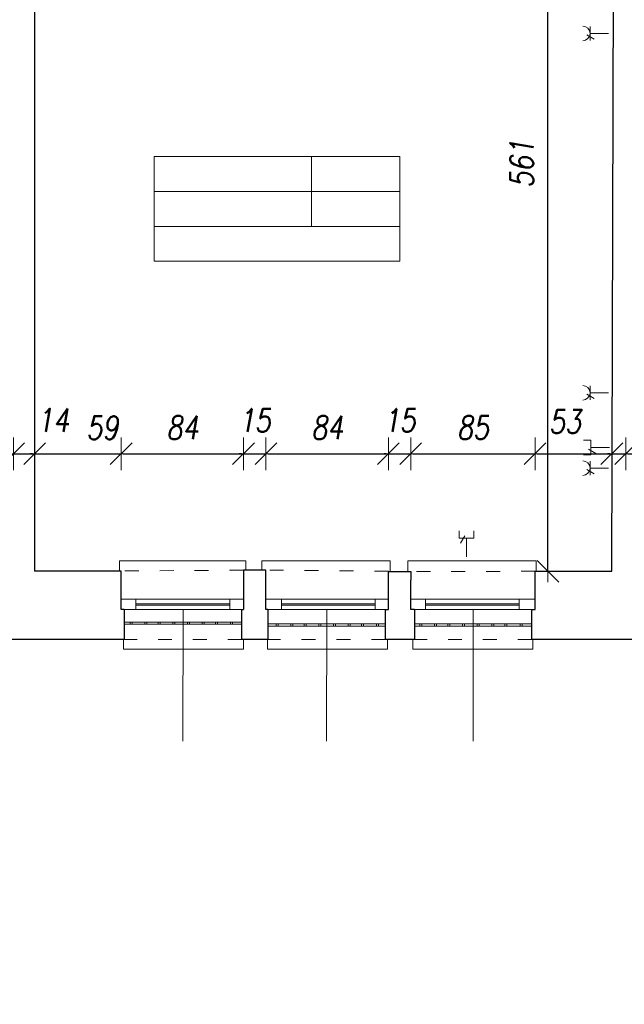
# Model space of a CAD drawing. Header units: millimetres. Extents: x -60479 to 14193, y -32440 to 949.
# Tile 15 of 68: x -41408 to -37251, y -28768 to -21993. Entities that reach past the tile are written whole.
import ezdxf

# ---------------------------------------------------------------- set-up
doc = ezdxf.new("R2010")
doc.units = ezdxf.units.MM
doc.header["$LTSCALE"] = 8
doc.linetypes.add('ACAD_ISO03W100', pattern=[30, 12, -18])
doc.layers.get('Defpoints').update_dxf_attribs({"lineweight": 0})
for name, color, linetype, lineweight in [('A_DIMEN', 7, 'Continuous', 0), ('BAM_OPISY POWIERZCHNI', 40, 'Continuous', 0), ('instalacje', 6, 'Continuous', 0), ('parter_dzwi i okna', 3, 'Continuous', 0), ('parter_kraty', 8, 'Continuous', 0), ('parter_parapet', 6, 'Continuous', 0), ('parter_podciąg', 2, 'ACAD_ISO03W100', 0), ('parter_rzut', 7, 'Continuous', 30), ('RZUT_wymiarowanie', 2, 'Continuous', 0), ('wymiarowanie', 4, 'Continuous', 0)]:
    doc.layers.add(name, color=color, linetype=linetype, lineweight=lineweight)
doc.styles.add('ROMANS1', font='romans.shx', dxfattribs={"width": 0.8, "oblique": 10})
doc.dimstyles.new('NARCH100', dxfattribs={"dimscale": 100, "dimtxt": 1.6, "dimasz": 0.15, "dimexe": 0, "dimexo": 0, "dimgap": 1, "dimtad": 1, "dimdec": 0, "dimlfac": 0.1, "dimrnd": 1, "dimdsep": 46, "dimtxsty": 'ROMANS1', "dimblk": 'wym', "dimcen": -1.5, "dimse1": 1, "dimse2": 1, "dimclrd": 4, "dimclre": 4, "dimclrt": 3, "dimadec": 0, "dimazin": 0, "dimtfac": 0.04, "dimtdec": 0, "dimtmove": 2, "dimatfit": 3, "dimldrblk": 'wym', "dimfxl": 0, "dimtolj": 1, "dimarcsym": 0})

# ---------------------------------------------------------------- blocks, each defined once
blk = doc.blocks.new('wym')
at = {"layer": 'A_DIMEN', "color": 4, "ltscale": 100}
for p, q in [((-5, -5), (5, 5)), ((0, -7.5), (0, 7.5)), ((-5, 0), (5, 0))]:
    blk.add_line(p, q, dxfattribs=at)
blk = doc.blocks.new('*D246')
at = {"layer": 'Defpoints', "color": 0, "transparency": 16777216}
for p in [(-41882, -26258.7), (-40689.9, -26258.7), (-40689.9, -31813.7)]:
    blk.add_point(p, dxfattribs=at)
at = {"layer": 'RZUT_wymiarowanie', "color": 4, "lineweight": -2, "transparency": 16777216}
blk.add_line((-41867, -31813.7), (-40704.9, -31813.7), dxfattribs=at)
at = {"layer": 'RZUT_wymiarowanie', "color": 4, "lineweight": -2, "transparency": 16777216, "xscale": 15, "yscale": 15, "zscale": 15, "rotation": 179.9999999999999}
blk.add_blockref('wym', (-41882, -31813.7), dxfattribs=at)
at = {"layer": 'RZUT_wymiarowanie', "color": 4, "lineweight": -2, "transparency": 16777216, "xscale": 15, "yscale": 15, "zscale": 15}
blk.add_blockref('wym', (-40689.9, -31813.7), dxfattribs=at)
at = {"layer": 'RZUT_wymiarowanie', "color": 3, "transparency": 16777216, "insert": (-41285.9, -31633.7), "char_height": 160, "attachment_point": 5, "style": 'ROMANS1'}
blk.add_mtext('\\A1;119', dxfattribs=at)
blk = doc.blocks.new('*D247')
at = {"layer": 'Defpoints', "color": 0, "transparency": 16777216}
for p in [(-40689.9, -26258.7), (-39881.3, -26258.7), (-39881.3, -31813.7)]:
    blk.add_point(p, dxfattribs=at)
at = {"layer": 'RZUT_wymiarowanie', "color": 4, "lineweight": -2, "transparency": 16777216}
blk.add_line((-40674.9, -31813.7), (-39896.3, -31813.7), dxfattribs=at)
at = {"layer": 'RZUT_wymiarowanie', "color": 4, "lineweight": -2, "transparency": 16777216, "xscale": 15, "yscale": 15, "zscale": 15, "rotation": 179.9999999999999}
blk.add_blockref('wym', (-40689.9, -31813.7), dxfattribs=at)
at = {"layer": 'RZUT_wymiarowanie', "color": 4, "lineweight": -2, "transparency": 16777216, "xscale": 15, "yscale": 15, "zscale": 15}
blk.add_blockref('wym', (-39881.3, -31813.7), dxfattribs=at)
at = {"layer": 'RZUT_wymiarowanie', "color": 3, "transparency": 16777216, "insert": (-40285.6, -31633.7), "char_height": 160, "attachment_point": 5, "style": 'ROMANS1'}
blk.add_mtext('\\A1;81', dxfattribs=at)
blk = doc.blocks.new('*D248')
at = {"layer": 'Defpoints', "color": 0, "transparency": 16777216}
for p in [(-39881.3, -26258.7), (-39701.4, -26258.7), (-39701.4, -31813.7)]:
    blk.add_point(p, dxfattribs=at)
at = {"layer": 'RZUT_wymiarowanie', "color": 4, "lineweight": -2, "transparency": 16777216}
for p, q in [((-39896.3, -31813.7), (-39911.3, -31813.7)), ((-39881.3, -31813.7), (-39701.4, -31813.7)), ((-39686.4, -31813.7), (-39671.4, -31813.7))]:
    blk.add_line(p, q, dxfattribs=at)
at = {"layer": 'RZUT_wymiarowanie', "color": 4, "lineweight": -2, "transparency": 16777216, "xscale": 15, "yscale": 15, "zscale": 15}
for p, rotation in [((-39881.3, -31813.7), 359.9999999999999), ((-39701.4, -31813.7), 179.9999999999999)]:
    blk.add_blockref('wym', p, dxfattribs=dict(at, rotation=rotation))
at = {"layer": 'RZUT_wymiarowanie', "color": 3, "transparency": 16777216, "insert": (-39791.4, -31626.2), "char_height": 160, "attachment_point": 5, "style": 'ROMANS1'}
blk.add_mtext('\\A1;18', dxfattribs=at)
blk = doc.blocks.new('*D249')
at = {"layer": 'Defpoints', "color": 0, "transparency": 16777216}
for p in [(-39701.4, -26258.7), (-38894.2, -26258.7), (-38894.2, -31813.7)]:
    blk.add_point(p, dxfattribs=at)
at = {"layer": 'RZUT_wymiarowanie', "color": 4, "lineweight": -2, "transparency": 16777216}
blk.add_line((-39686.4, -31813.7), (-38909.2, -31813.7), dxfattribs=at)
at = {"layer": 'RZUT_wymiarowanie', "color": 4, "lineweight": -2, "transparency": 16777216, "xscale": 15, "yscale": 15, "zscale": 15, "rotation": 179.9999999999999}
blk.add_blockref('wym', (-39701.4, -31813.7), dxfattribs=at)
at = {"layer": 'RZUT_wymiarowanie', "color": 4, "lineweight": -2, "transparency": 16777216, "xscale": 15, "yscale": 15, "zscale": 15}
blk.add_blockref('wym', (-38894.2, -31813.7), dxfattribs=at)
at = {"layer": 'RZUT_wymiarowanie', "color": 3, "transparency": 16777216, "insert": (-39297.8, -31633.7), "char_height": 160, "attachment_point": 5, "style": 'ROMANS1'}
blk.add_mtext('\\A1;81', dxfattribs=at)
blk = doc.blocks.new('*D250')
at = {"layer": 'Defpoints', "color": 0, "transparency": 16777216}
for p in [(-38894.2, -26258.7), (-38694.7, -26258.7), (-38694.7, -31813.7)]:
    blk.add_point(p, dxfattribs=at)
at = {"layer": 'RZUT_wymiarowanie', "color": 4, "lineweight": -2, "transparency": 16777216}
for p, q in [((-38909.2, -31813.7), (-38924.2, -31813.7)), ((-38894.2, -31813.7), (-38694.7, -31813.7)), ((-38679.7, -31813.7), (-38664.7, -31813.7))]:
    blk.add_line(p, q, dxfattribs=at)
at = {"layer": 'RZUT_wymiarowanie', "color": 4, "lineweight": -2, "transparency": 16777216, "xscale": 15, "yscale": 15, "zscale": 15}
for p, rotation in [((-38894.2, -31813.7), 359.9999999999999), ((-38694.7, -31813.7), 179.9999999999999)]:
    blk.add_blockref('wym', p, dxfattribs=dict(at, rotation=rotation))
at = {"layer": 'RZUT_wymiarowanie', "color": 3, "transparency": 16777216, "insert": (-38794.5, -31604.1), "char_height": 160, "attachment_point": 5, "style": 'ROMANS1'}
blk.add_mtext('\\A1;20', dxfattribs=at)
blk = doc.blocks.new('*D251')
at = {"layer": 'Defpoints', "color": 0, "transparency": 16777216}
for p in [(-38694.7, -26258.7), (-37887.3, -26258.7), (-37887.3, -31813.7)]:
    blk.add_point(p, dxfattribs=at)
at = {"layer": 'RZUT_wymiarowanie', "color": 4, "lineweight": -2, "transparency": 16777216}
blk.add_line((-38679.7, -31813.7), (-37902.3, -31813.7), dxfattribs=at)
at = {"layer": 'RZUT_wymiarowanie', "color": 4, "lineweight": -2, "transparency": 16777216, "xscale": 15, "yscale": 15, "zscale": 15, "rotation": 179.9999999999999}
blk.add_blockref('wym', (-38694.7, -31813.7), dxfattribs=at)
at = {"layer": 'RZUT_wymiarowanie', "color": 4, "lineweight": -2, "transparency": 16777216, "xscale": 15, "yscale": 15, "zscale": 15}
blk.add_blockref('wym', (-37887.3, -31813.7), dxfattribs=at)
at = {"layer": 'RZUT_wymiarowanie', "color": 3, "transparency": 16777216, "insert": (-38291, -31633.7), "char_height": 160, "attachment_point": 5, "style": 'ROMANS1'}
blk.add_mtext('\\A1;81', dxfattribs=at)
blk = doc.blocks.new('*D252')
at = {"layer": 'Defpoints', "color": 0, "transparency": 16777216}
for p in [(-37887.3, -26258.7), (-36683.3, -26258.7), (-36683.3, -31813.7)]:
    blk.add_point(p, dxfattribs=at)
at = {"layer": 'RZUT_wymiarowanie', "color": 4, "lineweight": -2, "transparency": 16777216}
blk.add_line((-37872.3, -31813.7), (-36698.3, -31813.7), dxfattribs=at)
at = {"layer": 'RZUT_wymiarowanie', "color": 4, "lineweight": -2, "transparency": 16777216, "xscale": 15, "yscale": 15, "zscale": 15, "rotation": 179.9999999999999}
blk.add_blockref('wym', (-37887.3, -31813.7), dxfattribs=at)
at = {"layer": 'RZUT_wymiarowanie', "color": 4, "lineweight": -2, "transparency": 16777216, "xscale": 15, "yscale": 15, "zscale": 15}
blk.add_blockref('wym', (-36683.3, -31813.7), dxfattribs=at)
at = {"layer": 'RZUT_wymiarowanie', "color": 3, "transparency": 16777216, "insert": (-37285.3, -31633.7), "char_height": 160, "attachment_point": 5, "style": 'ROMANS1'}
blk.add_mtext('\\A1;120', dxfattribs=at)
blk = doc.blocks.new('*D178')
at = {"layer": 'Defpoints', "color": 0, "transparency": 16777216}
for p in [(-56057.1, -26261.6), (-1532.1, -26294.4), (-1532.1, -32327.7)]:
    blk.add_point(p, dxfattribs=at)
at = {"layer": 'RZUT_wymiarowanie', "color": 4, "lineweight": -2, "transparency": 16777216}
blk.add_line((-56042.1, -32327.7), (-1547.1, -32327.7), dxfattribs=at)
at = {"layer": 'RZUT_wymiarowanie', "color": 4, "lineweight": -2, "transparency": 16777216, "xscale": 15, "yscale": 15, "zscale": 15, "rotation": 179.9999999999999}
blk.add_blockref('wym', (-56057.1, -32327.7), dxfattribs=at)
at = {"layer": 'RZUT_wymiarowanie', "color": 4, "lineweight": -2, "transparency": 16777216, "xscale": 15, "yscale": 15, "zscale": 15}
blk.add_blockref('wym', (-1532.1, -32327.7), dxfattribs=at)
at = {"layer": 'RZUT_wymiarowanie', "color": 3, "transparency": 16777216, "insert": (-28794.6, -32147.7), "char_height": 160, "attachment_point": 5, "style": 'ROMANS1'}
blk.add_mtext('\\A1;5453', dxfattribs=at)
blk = doc.blocks.new('*D504')
at = {"layer": 'Defpoints', "color": 0, "transparency": 16777216}
for p in [(-41450.1, -24979.7), (-41450.1, -25769.1), (-41856.1, -25981.2)]:
    blk.add_point(p, dxfattribs=at)
at = {"layer": 'instalacje', "color": 4, "lineweight": -2, "transparency": 16777216}
blk.add_line((-41841.1, -24979.7), (-41465.1, -24979.7), dxfattribs=at)
at = {"layer": 'instalacje', "color": 4, "lineweight": -2, "transparency": 16777216, "xscale": 15, "yscale": 15, "zscale": 15, "rotation": 179.9999999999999}
blk.add_blockref('wym', (-41856.1, -24979.7), dxfattribs=at)
at = {"layer": 'instalacje', "color": 4, "lineweight": -2, "transparency": 16777216, "xscale": 15, "yscale": 15, "zscale": 15}
blk.add_blockref('wym', (-41450.1, -24979.7), dxfattribs=at)
at = {"layer": 'instalacje', "color": 3, "transparency": 16777216, "insert": (-41653.1, -24799.7), "char_height": 160, "attachment_point": 5, "style": 'ROMANS1'}
blk.add_mtext('\\A1;41', dxfattribs=at)
blk = doc.blocks.new('*D505')
at = {"layer": 'Defpoints', "color": 0, "transparency": 16777216}
for p in [(-41305.5, -24979.7), (-41450.1, -25769.1), (-41305.5, -25786.6)]:
    blk.add_point(p, dxfattribs=at)
at = {"layer": 'instalacje', "color": 4, "lineweight": -2, "transparency": 16777216}
for p, q in [((-41465.1, -24979.7), (-41480.1, -24979.7)), ((-41450.1, -24979.7), (-41305.5, -24979.7)), ((-41290.5, -24979.7), (-41275.5, -24979.7))]:
    blk.add_line(p, q, dxfattribs=at)
at = {"layer": 'instalacje', "color": 4, "lineweight": -2, "transparency": 16777216, "xscale": 15, "yscale": 15, "zscale": 15}
for p, rotation in [((-41450.1, -24979.7), 359.9999999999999), ((-41305.5, -24979.7), 179.9999999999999)]:
    blk.add_blockref('wym', p, dxfattribs=dict(at, rotation=rotation))
at = {"layer": 'instalacje', "color": 3, "transparency": 16777216, "insert": (-41179.1, -24749), "char_height": 160, "attachment_point": 5, "style": 'ROMANS1'}
blk.add_mtext('\\A1;14', dxfattribs=at)
blk = doc.blocks.new('*D506')
at = {"layer": 'Defpoints', "color": 0, "transparency": 16777216}
for p in [(-40711, -24979.7), (-41305.5, -25786.6), (-40711, -25981.2)]:
    blk.add_point(p, dxfattribs=at)
at = {"layer": 'instalacje', "color": 4, "lineweight": -2, "transparency": 16777216}
for p, q in [((-41320.5, -24979.7), (-41335.5, -24979.7)), ((-41305.5, -24979.7), (-40711, -24979.7)), ((-40696, -24979.7), (-40681, -24979.7))]:
    blk.add_line(p, q, dxfattribs=at)
at = {"layer": 'instalacje', "color": 4, "lineweight": -2, "transparency": 16777216, "xscale": 15, "yscale": 15, "zscale": 15}
for p, rotation in [((-41305.5, -24979.7), 359.9999999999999), ((-40711, -24979.7), 179.9999999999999)]:
    blk.add_blockref('wym', p, dxfattribs=dict(at, rotation=rotation))
at = {"layer": 'instalacje', "color": 3, "transparency": 16777216, "insert": (-40841.1, -24801), "char_height": 160, "attachment_point": 5, "style": 'ROMANS1'}
blk.add_mtext('\\A1;59', dxfattribs=at)
blk = doc.blocks.new('*D547')
at = {"layer": 'Defpoints', "color": 0, "transparency": 16777216}
for p in [(-39869.4, -24979.7), (-40711, -25981.2), (-39869.4, -25981.2)]:
    blk.add_point(p, dxfattribs=at)
at = {"layer": 'instalacje', "color": 4, "lineweight": -2, "transparency": 16777216}
blk.add_line((-40696, -24979.7), (-39884.4, -24979.7), dxfattribs=at)
at = {"layer": 'instalacje', "color": 4, "lineweight": -2, "transparency": 16777216, "xscale": 15, "yscale": 15, "zscale": 15, "rotation": 179.9999999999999}
blk.add_blockref('wym', (-40711, -24979.7), dxfattribs=at)
at = {"layer": 'instalacje', "color": 4, "lineweight": -2, "transparency": 16777216, "xscale": 15, "yscale": 15, "zscale": 15}
blk.add_blockref('wym', (-39869.4, -24979.7), dxfattribs=at)
at = {"layer": 'instalacje', "color": 3, "transparency": 16777216, "insert": (-40290.2, -24799.7), "char_height": 160, "attachment_point": 5, "style": 'ROMANS1'}
blk.add_mtext('\\A1;84', dxfattribs=at)
blk = doc.blocks.new('*D548')
at = {"layer": 'Defpoints', "color": 0, "transparency": 16777216}
for p in [(-39715.2, -24979.7), (-39869.4, -25981.2), (-39715.2, -25981.2)]:
    blk.add_point(p, dxfattribs=at)
at = {"layer": 'instalacje', "color": 4, "lineweight": -2, "transparency": 16777216}
for p, q in [((-39884.4, -24979.7), (-39899.4, -24979.7)), ((-39869.4, -24979.7), (-39715.2, -24979.7)), ((-39700.2, -24979.7), (-39685.2, -24979.7))]:
    blk.add_line(p, q, dxfattribs=at)
at = {"layer": 'instalacje', "color": 4, "lineweight": -2, "transparency": 16777216, "xscale": 15, "yscale": 15, "zscale": 15}
for p, rotation in [((-39869.4, -24979.7), 359.9999999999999), ((-39715.2, -24979.7), 179.9999999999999)]:
    blk.add_blockref('wym', p, dxfattribs=dict(at, rotation=rotation))
at = {"layer": 'instalacje', "color": 3, "transparency": 16777216, "insert": (-39792.3, -24749.7), "char_height": 160, "attachment_point": 5, "style": 'ROMANS1'}
blk.add_mtext('\\A1;15', dxfattribs=at)
blk = doc.blocks.new('*D549')
at = {"layer": 'Defpoints', "color": 0, "transparency": 16777216}
for p in [(-38873.5, -24979.7), (-39715.2, -25981.2), (-38873.5, -25981.2)]:
    blk.add_point(p, dxfattribs=at)
at = {"layer": 'instalacje', "color": 4, "lineweight": -2, "transparency": 16777216}
blk.add_line((-39700.2, -24979.7), (-38888.5, -24979.7), dxfattribs=at)
at = {"layer": 'instalacje', "color": 4, "lineweight": -2, "transparency": 16777216, "xscale": 15, "yscale": 15, "zscale": 15, "rotation": 179.9999999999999}
blk.add_blockref('wym', (-39715.2, -24979.7), dxfattribs=at)
at = {"layer": 'instalacje', "color": 4, "lineweight": -2, "transparency": 16777216, "xscale": 15, "yscale": 15, "zscale": 15}
blk.add_blockref('wym', (-38873.5, -24979.7), dxfattribs=at)
at = {"layer": 'instalacje', "color": 3, "transparency": 16777216, "insert": (-39294.4, -24799.7), "char_height": 160, "attachment_point": 5, "style": 'ROMANS1'}
blk.add_mtext('\\A1;84', dxfattribs=at)
blk = doc.blocks.new('*D550')
at = {"layer": 'Defpoints', "color": 0, "transparency": 16777216}
for p in [(-38719.8, -24979.7), (-38873.5, -25981.2), (-38719.8, -25981.2)]:
    blk.add_point(p, dxfattribs=at)
at = {"layer": 'instalacje', "color": 4, "lineweight": -2, "transparency": 16777216}
for p, q in [((-38888.5, -24979.7), (-38903.5, -24979.7)), ((-38873.5, -24979.7), (-38719.8, -24979.7)), ((-38704.8, -24979.7), (-38689.8, -24979.7))]:
    blk.add_line(p, q, dxfattribs=at)
at = {"layer": 'instalacje', "color": 4, "lineweight": -2, "transparency": 16777216, "xscale": 15, "yscale": 15, "zscale": 15}
for p, rotation in [((-38873.5, -24979.7), 359.9999999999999), ((-38719.8, -24979.7), 179.9999999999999)]:
    blk.add_blockref('wym', p, dxfattribs=dict(at, rotation=rotation))
at = {"layer": 'instalacje', "color": 3, "transparency": 16777216, "insert": (-38796.7, -24749.7), "char_height": 160, "attachment_point": 5, "style": 'ROMANS1'}
blk.add_mtext('\\A1;15', dxfattribs=at)
blk = doc.blocks.new('*D551')
at = {"layer": 'Defpoints', "color": 0, "transparency": 16777216}
for p in [(-37864.9, -24979.7), (-38719.8, -25981.2), (-37864.9, -25981.2)]:
    blk.add_point(p, dxfattribs=at)
at = {"layer": 'instalacje', "color": 4, "lineweight": -2, "transparency": 16777216}
blk.add_line((-38704.8, -24979.7), (-37879.9, -24979.7), dxfattribs=at)
at = {"layer": 'instalacje', "color": 4, "lineweight": -2, "transparency": 16777216, "xscale": 15, "yscale": 15, "zscale": 15, "rotation": 179.9999999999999}
blk.add_blockref('wym', (-38719.8, -24979.7), dxfattribs=at)
at = {"layer": 'instalacje', "color": 4, "lineweight": -2, "transparency": 16777216, "xscale": 15, "yscale": 15, "zscale": 15}
blk.add_blockref('wym', (-37864.9, -24979.7), dxfattribs=at)
at = {"layer": 'instalacje', "color": 3, "transparency": 16777216, "insert": (-38292.4, -24799.7), "char_height": 160, "attachment_point": 5, "style": 'ROMANS1'}
blk.add_mtext('\\A1;85', dxfattribs=at)
blk = doc.blocks.new('*D552')
at = {"layer": 'Defpoints', "color": 0, "transparency": 16777216}
for p in [(-37336.8, -24979.7), (-37336.8, -25788.7), (-37864.9, -25981.2)]:
    blk.add_point(p, dxfattribs=at)
at = {"layer": 'instalacje', "color": 4, "lineweight": -2, "transparency": 16777216}
blk.add_line((-37849.9, -24979.7), (-37351.8, -24979.7), dxfattribs=at)
at = {"layer": 'instalacje', "color": 4, "lineweight": -2, "transparency": 16777216, "xscale": 15, "yscale": 15, "zscale": 15, "rotation": 179.9999999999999}
blk.add_blockref('wym', (-37864.9, -24979.7), dxfattribs=at)
at = {"layer": 'instalacje', "color": 4, "lineweight": -2, "transparency": 16777216, "xscale": 15, "yscale": 15, "zscale": 15}
blk.add_blockref('wym', (-37336.8, -24979.7), dxfattribs=at)
at = {"layer": 'instalacje', "color": 3, "transparency": 16777216, "insert": (-37659.3, -24758.6), "char_height": 160, "attachment_point": 5, "style": 'ROMANS1'}
blk.add_mtext('\\A1;53', dxfattribs=at)
blk = doc.blocks.new('*D553')
at = {"layer": 'Defpoints', "color": 0, "transparency": 16777216}
for p in [(-37241, -24979.7), (-37336.8, -25788.7), (-37241, -25801.5)]:
    blk.add_point(p, dxfattribs=at)
at = {"layer": 'instalacje', "color": 4, "lineweight": -2, "transparency": 16777216}
for p, q in [((-37351.8, -24979.7), (-37366.8, -24979.7)), ((-37336.8, -24979.7), (-37241, -24979.7)), ((-37226, -24979.7), (-37211, -24979.7))]:
    blk.add_line(p, q, dxfattribs=at)
at = {"layer": 'instalacje', "color": 4, "lineweight": -2, "transparency": 16777216, "xscale": 15, "yscale": 15, "zscale": 15}
for p, rotation in [((-37336.8, -24979.7), 359.9999999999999), ((-37241, -24979.7), 179.9999999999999)]:
    blk.add_blockref('wym', p, dxfattribs=dict(at, rotation=rotation))
at = {"layer": 'instalacje', "color": 3, "transparency": 16777216, "insert": (-37121.9, -25115), "char_height": 160, "attachment_point": 5, "style": 'ROMANS1'}
blk.add_mtext('\\A1;10', dxfattribs=at)
blk = doc.blocks.new('*D554')
at = {"layer": 'Defpoints', "color": 0, "transparency": 16777216}
for p in [(-36721.3, -24979.7), (-37241, -25801.5), (-36721.3, -25981.2)]:
    blk.add_point(p, dxfattribs=at)
at = {"layer": 'instalacje', "color": 4, "lineweight": -2, "transparency": 16777216}
blk.add_line((-37226, -24979.7), (-36736.3, -24979.7), dxfattribs=at)
at = {"layer": 'instalacje', "color": 4, "lineweight": -2, "transparency": 16777216, "xscale": 15, "yscale": 15, "zscale": 15, "rotation": 179.9999999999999}
blk.add_blockref('wym', (-37241, -24979.7), dxfattribs=at)
at = {"layer": 'instalacje', "color": 4, "lineweight": -2, "transparency": 16777216, "xscale": 15, "yscale": 15, "zscale": 15}
blk.add_blockref('wym', (-36721.3, -24979.7), dxfattribs=at)
at = {"layer": 'instalacje', "color": 3, "transparency": 16777216, "insert": (-36827.3, -24755.4), "char_height": 160, "attachment_point": 5, "style": 'ROMANS1'}
blk.add_mtext('\\A1;52', dxfattribs=at)
blk = doc.blocks.new('*D605')
at = {"layer": 'Defpoints', "color": 0, "transparency": 16777216}
for p in [(-37776.3, -20182.3), (-37321.2, -20182.3), (-37336.8, -25788.7)]:
    blk.add_point(p, dxfattribs=at)
at = {"layer": 'instalacje', "color": 4, "lineweight": -2, "transparency": 16777216}
blk.add_line((-37776.3, -25773.7), (-37776.3, -20197.3), dxfattribs=at)
at = {"layer": 'instalacje', "color": 4, "lineweight": -2, "transparency": 16777216, "xscale": 15, "yscale": 15, "zscale": 15}
for p, rotation in [((-37776.3, -20182.3), 90), ((-37776.3, -25788.7), 270)]:
    blk.add_blockref('wym', p, dxfattribs=dict(at, rotation=rotation))
at = {"layer": 'instalacje', "color": 3, "transparency": 16777216, "insert": (-37956.3, -22985.5), "char_height": 160, "attachment_point": 5, "rotation": 90, "style": 'ROMANS1'}
blk.add_mtext('\\A1;561', dxfattribs=at)

msp = doc.modelspace()

# ---------------------------------------------------------------- linework, layer by layer
at = {"layer": 'BAM_OPISY POWIERZCHNI'}
msp.add_line((-39402.2, -22935), (-39402.2, -23415), dxfattribs=at)
for points in [[(-40484.2, -22935), (-40484.2, -23415), (-38793.7, -23415), (-38793.7, -22935)], [(-40484.2, -22935), (-38793.7, -22935)], [(-38793.7, -23175), (-40484.2, -23175)], [(-40484.2, -23415), (-40484.2, -23655), (-38793.7, -23655), (-38793.7, -23415)]]:
    msp.add_lwpolyline(points, dxfattribs=at)
at = {"layer": 'instalacje'}
for points in [[(-37487, -22135.5), (-37487, -22039.6)], [(-37487, -22087.6), (-37359, -22087.6)], [(-37508.6, -22096.2), (-37458.9, -22126.1)], [(-37487, -24608.3), (-37487, -24512.4)], [(-37508.6, -24569), (-37458.9, -24598.9)], [(-37487, -24560.4), (-37359, -24560.4)], [(-37532, -24885.7), (-37481.8, -24885.7)], [(-37481.8, -24885.7), (-37481.8, -24986.2)], [(-37532, -24986.2), (-37481.8, -24986.2)], [(-37497.6, -24949), (-37447.9, -24978.9)], [(-37481.8, -24936), (-37353.8, -24936)], [(-37487, -25126.7), (-37487, -25030.7)], [(-37508.6, -25087.3), (-37458.9, -25117.2)], [(-37487, -25078.7), (-37359, -25078.7)], [(-38385.7, -25511.3), (-38385.7, -25561.5)], [(-38285.2, -25511.3), (-38285.2, -25561.5)], [(-38285.2, -25561.5), (-38385.7, -25561.5)], [(-38348.5, -25545.7), (-38378.4, -25595.4)], [(-38335.5, -25561.5), (-38335.5, -25689.5)]]:
    msp.add_lwpolyline(points, dxfattribs=at)
for centre in [(-37537.3, -22087.6), (-37537.3, -24560.4), (-37537.3, -25078.7)]:
    msp.add_arc(centre, 50.2, 270, 90, dxfattribs=at)
at = {"layer": 'parter_dzwi i okna'}
for points in [[(-39869.4, -25981.2), (-40711, -25981.2)], [(-40609.9, -25981.2), (-40609.9, -26051.2)], [(-39964.6, -26012.4), (-40609.9, -26012.4)], [(-39964.6, -25981.2), (-39964.6, -26051.2)], [(-38873.5, -25981.2), (-39715.2, -25981.2)], [(-39608.6, -25981.2), (-39608.6, -26051.2)], [(-38963.3, -26012.4), (-39608.6, -26012.4)], [(-38963.3, -25981.2), (-38963.3, -26051.2)], [(-37864.9, -25981.2), (-38719.8, -25981.2)], [(-38618.7, -25981.2), (-38618.7, -26051.2)], [(-37973.4, -26012.4), (-38618.7, -26012.4)], [(-37973.4, -25981.2), (-37973.4, -26051.2)], [(-39881.3, -26051.2), (-40689.9, -26051.2)], [(-39964.6, -26022), (-40609.9, -26022)], [(-38894.2, -26051.2), (-39701, -26051.2)], [(-38963.3, -26022), (-39608.6, -26022)], [(-37887.3, -26051.2), (-38694.7, -26051.2)], [(-37973.4, -26022), (-38618.7, -26022)]]:
    msp.add_lwpolyline(points, dxfattribs=at)
at = {"layer": 'parter_kraty'}
for points in [[(-40689.9, -26137.6), (-39881.3, -26137.6)], [(-40689.9, -26153.3), (-39881.3, -26153.3)], [(-40648.4, -26137.6), (-40648.4, -26153.3)], [(-40634.7, -26137.6), (-40634.7, -26153.3)], [(-40548.4, -26137.6), (-40548.4, -26153.3)], [(-40534.6, -26137.6), (-40534.6, -26153.3)], [(-40456, -26137.6), (-40456, -26153.3)], [(-40442.3, -26137.6), (-40442.3, -26153.3)], [(-40355.6, -26137.6), (-40355.6, -26153.3)], [(-40341.8, -26137.6), (-40341.8, -26153.3)], [(-40254.4, -26137.6), (-40254.4, -26153.3)], [(-40240.7, -26137.6), (-40240.7, -26153.3)], [(-40154.2, -26137.6), (-40154.2, -26153.3)], [(-40140.5, -26137.6), (-40140.5, -26153.3)], [(-40063, -26137.6), (-40063, -26153.3)], [(-40049.3, -26137.6), (-40049.3, -26153.3)], [(-39958.3, -26137.6), (-39958.3, -26153.3)], [(-39944.6, -26137.6), (-39944.6, -26153.3)], [(-39701.4, -26150.9), (-38894.2, -26150.9)], [(-39644.8, -26150.9), (-39644.8, -26166.5)], [(-39631.1, -26150.9), (-39631.1, -26166.5)], [(-39544.7, -26150.9), (-39544.7, -26166.5)], [(-39531, -26150.9), (-39531, -26166.5)], [(-39452.3, -26150.9), (-39452.3, -26166.5)], [(-39438.6, -26150.9), (-39438.6, -26166.5)], [(-39351.9, -26150.9), (-39351.9, -26166.5)], [(-39338.2, -26150.9), (-39338.2, -26166.5)], [(-39250.8, -26150.9), (-39250.8, -26166.5)], [(-39237, -26150.9), (-39237, -26166.5)], [(-39150.6, -26150.9), (-39150.6, -26166.5)], [(-39136.8, -26150.9), (-39136.8, -26166.5)], [(-39059.4, -26150.9), (-39059.4, -26166.5)], [(-39045.6, -26150.9), (-39045.6, -26166.5)], [(-38954.7, -26150.9), (-38954.7, -26166.5)], [(-38941, -26150.9), (-38941, -26166.5)], [(-38694.7, -26150.9), (-37887.3, -26150.9)], [(-38657.1, -26150.9), (-38657.1, -26166.6)], [(-38643.4, -26150.9), (-38643.4, -26166.6)], [(-38557, -26150.9), (-38557, -26166.6)], [(-38543.3, -26150.9), (-38543.3, -26166.6)], [(-38464.7, -26150.9), (-38464.7, -26166.6)], [(-38450.9, -26150.9), (-38450.9, -26166.6)], [(-38364.2, -26150.9), (-38364.2, -26166.6)], [(-38350.5, -26150.9), (-38350.5, -26166.6)], [(-38263.1, -26150.9), (-38263.1, -26166.6)], [(-38249.4, -26150.9), (-38249.4, -26166.6)], [(-38162.9, -26150.9), (-38162.9, -26166.6)], [(-38149.2, -26150.9), (-38149.2, -26166.6)], [(-38071.7, -26150.9), (-38071.7, -26166.6)], [(-38058, -26150.9), (-38058, -26166.6)], [(-37967, -26150.9), (-37967, -26166.6)], [(-37953.3, -26150.9), (-37953.3, -26166.6)], [(-39701.4, -26166.5), (-38894.2, -26166.5)], [(-38694.7, -26166.6), (-37887.3, -26166.6)]]:
    msp.add_lwpolyline(points, dxfattribs=at)
at = {"layer": 'parter_parapet'}
for points in [[(-40723.2, -25786.6), (-40723.2, -25717.5), (-39853.8, -25717.5), (-39853.8, -25780.7)], [(-39742.5, -25780.7), (-39742.5, -25716.3), (-38861.4, -25716.3), (-38861.4, -25789.5)], [(-38739.1, -25789.5), (-38739.1, -25716.3), (-37858, -25716.3), (-37858, -25788.7)], [(-40694.5, -26258.7), (-40694.5, -26324.3), (-39870.1, -26324.3), (-39870.1, -26258.7)], [(-39705, -26258.7), (-39705, -26324.3), (-38880.5, -26324.3), (-38880.5, -26258.7)], [(-38704.7, -26258.7), (-38704.7, -26324.3), (-37880.3, -26324.3), (-37880.3, -26258.7)]]:
    msp.add_lwpolyline(points, dxfattribs=at)
at = {"layer": 'parter_podciąg'}
for points in [[(-39869.4, -25780.7), (-40711, -25786.6)], [(-38873.5, -25788.7), (-39715.2, -25780.7)], [(-37864.9, -25788.7), (-38719.8, -25789.5)], [(-39881.3, -26258.7), (-40689.9, -26258.7)], [(-38894.2, -26258.7), (-39701.4, -26258.7)], [(-37887.3, -26258.7), (-38694.7, -26258.7)]]:
    msp.add_lwpolyline(points, dxfattribs=at)
at = {"layer": 'parter_rzut'}
msp.add_line((-41305.5, -20768.5), (-41305.5, -25786.6), dxfattribs=at)
for points in [[(-37864.9, -25894.9), (-37864.9, -25788.7), (-37336.8, -25788.7), (-37321.2, -20182.3), (-39443.1, -20163.4)], [(-40711, -25850.3), (-40711, -25786.6), (-41305.5, -25786.6)], [(-39715.2, -25850.3), (-39715.2, -25780.7), (-39869.4, -25780.7), (-39869.4, -26051.2)], [(-38873.5, -25894.9), (-38873.5, -25789.5), (-38719.8, -25789.5), (-38719.8, -25849.8)], [(-40689.9, -26051.2), (-40711, -26051.2), (-40711, -25850.3)], [(-39701.4, -26051.2), (-39715.2, -26051.2), (-39715.2, -25850.3)], [(-38694.7, -26051.2), (-38719.8, -26051.2), (-38719.8, -25850.3)], [(-38694.7, -26051.2), (-38694.7, -26258.7), (-38894.2, -26258.7), (-38894.2, -26051.2), (-38873.5, -26051.2), (-38873.5, -25894.9)], [(-37706, -26258.7), (-37887.3, -26258.7), (-37887.3, -26051.2), (-37864.9, -26051.2), (-37864.9, -25894.9)], [(-40689.9, -26051.2), (-40689.9, -26258.7), (-40885.4, -26258.7)], [(-39701.4, -26051.2), (-39701.4, -26258.7), (-39881.3, -26258.7), (-39881.3, -26051.2), (-39869.4, -26051.2)], [(-40885.4, -26258.7), (-41692.6, -26258.7)], [(-36875.8, -26258.7), (-37706, -26258.7)]]:
    msp.add_lwpolyline(points, dxfattribs=at)
at = {"layer": 'wymiarowanie'}
for points in [[(-40286.1, -26956.6), (-40285.6, -26051.2)], [(-39298.2, -26956.6), (-39297.6, -26051.2)], [(-38291.5, -26956.6), (-38291, -26051.2)]]:
    msp.add_lwpolyline(points, dxfattribs=at)

# ---------------------------------------------------------------- dimensions: what is measured, and where the dimension line sits
at = {"layer": 'instalacje'}
dim = msp.add_linear_dim(base=(-37776.3, -20182.3), p1=(-37336.8, -25788.7), p2=(-37321.2, -20182.3), angle=90, dimstyle='NARCH100', dxfattribs=at)
dim.commit()
dim.dimension.update_dxf_attribs({"geometry": '*D605', "text_midpoint": (-37956.3, -22985.5)})
for base, p1, p2, picture, middle in [((-41305.5, -24979.7), (-41450.1, -25769.1), (-41305.5, -25786.6), '*D505', (-41179.1, -24749)), ((-37336.8, -24979.7), (-37864.9, -25981.2), (-37336.8, -25788.7), '*D552', (-37659.3, -24758.6)), ((-36721.3, -24979.7), (-37241, -25801.5), (-36721.3, -25981.2), '*D554', (-36827.3, -24755.4)), ((-40711, -24979.7), (-41305.5, -25786.6), (-40711, -25981.2), '*D506', (-40841.1, -24801)), ((-37241, -24979.7), (-37336.8, -25788.7), (-37241, -25801.5), '*D553', (-37121.9, -25115))]:
    dim = msp.add_linear_dim(base=base, p1=p1, p2=p2, dimstyle='NARCH100', dxfattribs=at)
    dim.commit()
    dim.dimension.update_dxf_attribs({"geometry": picture, "text_midpoint": middle, "dimtype": 160})
for base, p1, p2, picture, middle in [((-39715.2, -24979.7), (-39869.4, -25981.2), (-39715.2, -25981.2), '*D548', (-39792.3, -24749.7)), ((-38719.8, -24979.7), (-38873.5, -25981.2), (-38719.8, -25981.2), '*D550', (-38796.7, -24749.7)), ((-41450.1, -24979.7), (-41856.1, -25981.2), (-41450.1, -25769.1), '*D504', (-41653.1, -24799.7)), ((-39869.4, -24979.7), (-40711, -25981.2), (-39869.4, -25981.2), '*D547', (-40290.2, -24799.7)), ((-38873.5, -24979.7), (-39715.2, -25981.2), (-38873.5, -25981.2), '*D549', (-39294.4, -24799.7)), ((-37864.9, -24979.7), (-38719.8, -25981.2), (-37864.9, -25981.2), '*D551', (-38292.4, -24799.7))]:
    dim = msp.add_linear_dim(base=base, p1=p1, p2=p2, dimstyle='NARCH100', dxfattribs=at)
    dim.commit()
    dim.dimension.update_dxf_attribs({"geometry": picture, "text_midpoint": middle})
at = {"layer": 'RZUT_wymiarowanie'}
for base, p1, p2, picture, middle in [((-1532.0609, -32327.7224), (-56057.0718, -26261.5567), (-1532.0609, -26294.3741), '*D178', (-28794.5664, -32147.7224)), ((-40689.9, -31813.7), (-41882, -26258.7), (-40689.9, -26258.7), '*D246', (-41285.9, -31633.7)), ((-39881.3, -31813.7), (-40689.9, -26258.7), (-39881.3, -26258.7), '*D247', (-40285.6, -31633.7)), ((-38894.2, -31813.7), (-39701.4, -26258.7), (-38894.2, -26258.7), '*D249', (-39297.8, -31633.7)), ((-37887.3, -31813.7), (-38694.7, -26258.7), (-37887.3, -26258.7), '*D251', (-38291, -31633.7)), ((-36683.3, -31813.7), (-37887.3, -26258.7), (-36683.3, -26258.7), '*D252', (-37285.3, -31633.7))]:
    dim = msp.add_linear_dim(base=base, p1=p1, p2=p2, dimstyle='NARCH100', dxfattribs=at)
    dim.commit()
    dim.dimension.update_dxf_attribs({"geometry": picture, "text_midpoint": middle})
for base, p1, p2, picture, middle in [((-39701.4, -31813.7), (-39881.3, -26258.7), (-39701.4, -26258.7), '*D248', (-39791.4, -31626.2)), ((-38694.7, -31813.7), (-38894.2, -26258.7), (-38694.7, -26258.7), '*D250', (-38794.5, -31604.1))]:
    dim = msp.add_linear_dim(base=base, p1=p1, p2=p2, dimstyle='NARCH100', dxfattribs=at)
    dim.commit()
    dim.dimension.update_dxf_attribs({"geometry": picture, "text_midpoint": middle, "dimtype": 160})

doc.saveas('drawing.dxf')
